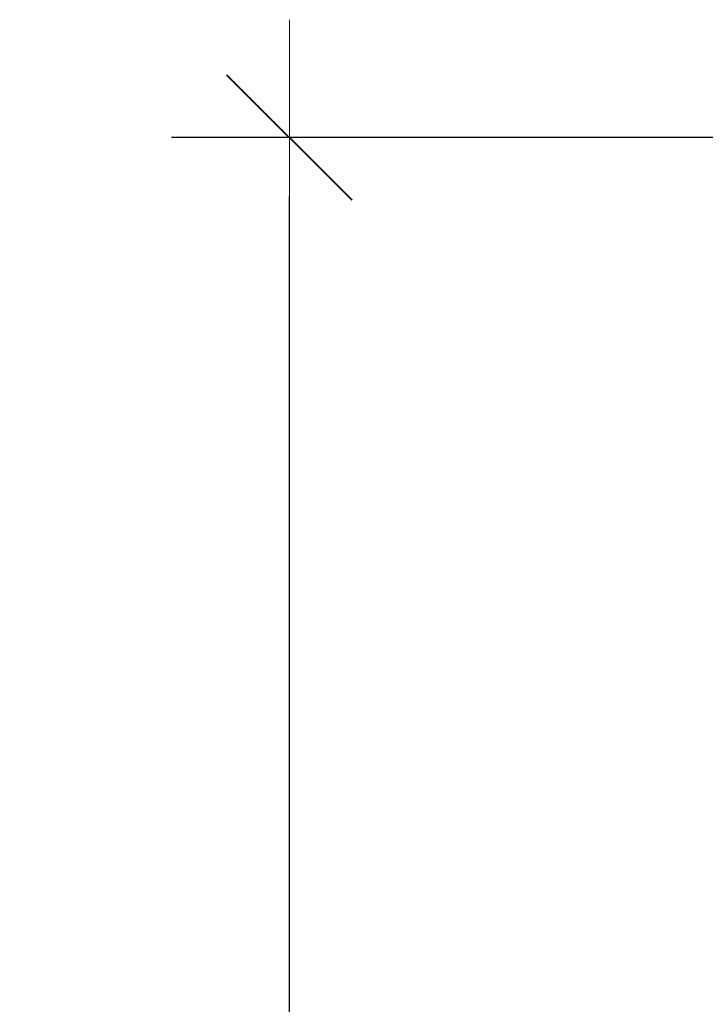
# Model space of a CAD drawing. Header units: millimetres. Extents: x 0 to 594, y 0 to 420.
# Tile 18 of 50: x 66 to 78, y 207 to 224. Entities that reach past the tile are written whole.
import ezdxf

# ---------------------------------------------------------------- set-up
doc = ezdxf.new("R2010")
doc.units = ezdxf.units.MM
doc.linetypes.add('K5LT_BASIC', pattern=[0])
doc.linetypes.add('K5LT_THIN', pattern=[0])
doc.styles.add('KDIMTEXTSTYLE', font='GOST_AU.SHX', dxfattribs={"width": 0.96, "oblique": 15, "height": 5})
doc.dimstyles.new('KDIMSTYLE (0.03)', dxfattribs={"dimtxt": 5, "dimasz": 1, "dimexe": 2, "dimexo": 0, "dimgap": 1, "dimtad": 1, "dimlfac": 40, "dimtxsty": 'KDIMTEXTSTYLE', "dimsah": 1, "dimcen": 0, "dimdle": 1, "dimadec": 0, "dimazin": 0, "dimtfac": 0.667, "dimtmove": 0, "dimatfit": 3, "dimfxl": 1, "dimtvp": 1, "dimtfill": 1, "dimtolj": 1, "dimtzin": 0, "dimarcsym": 0})

# ---------------------------------------------------------------- blocks, each defined once
blk = doc.blocks.new('KDIMARROW_03')
at = {"color": 0, "linetype": 'K5LT_BASIC', "lineweight": 40}
blk.add_line((-1.061, -1.061), (1.061, 1.061), dxfattribs=at)
at = {"color": 0, "linetype": 'K5LT_THIN', "lineweight": 18}
for q in [(-1, 0), (2, 0)]:
    blk.add_line((0, 0), q, dxfattribs=at)

msp = doc.modelspace()

# ---------------------------------------------------------------- dimensions: what is measured, and where the dimension line sits
at = {"color": 5, "true_color": 0x0000ff}
msp.add_linear_dim(base=(70.69349, 221.62805), p1=(95.1684, 49.12805), p2=(95.1684, 221.62805), angle=90, location=(70.69349, 135.62805), dimstyle='KDIMSTYLE (0.03)', override={"dimexo": 2, "dimpost": '\\H3.5;\\W0.96;\\Q15;<>', "dimblk1": 'KDIMARROW_03', "dimblk2": 'KDIMARROW_03', "dimse1": 0, "dimse2": 0, "dimclrt": 7, "dimtolj": 1}, dxfattribs=at).render()

doc.saveas('drawing.dxf')
